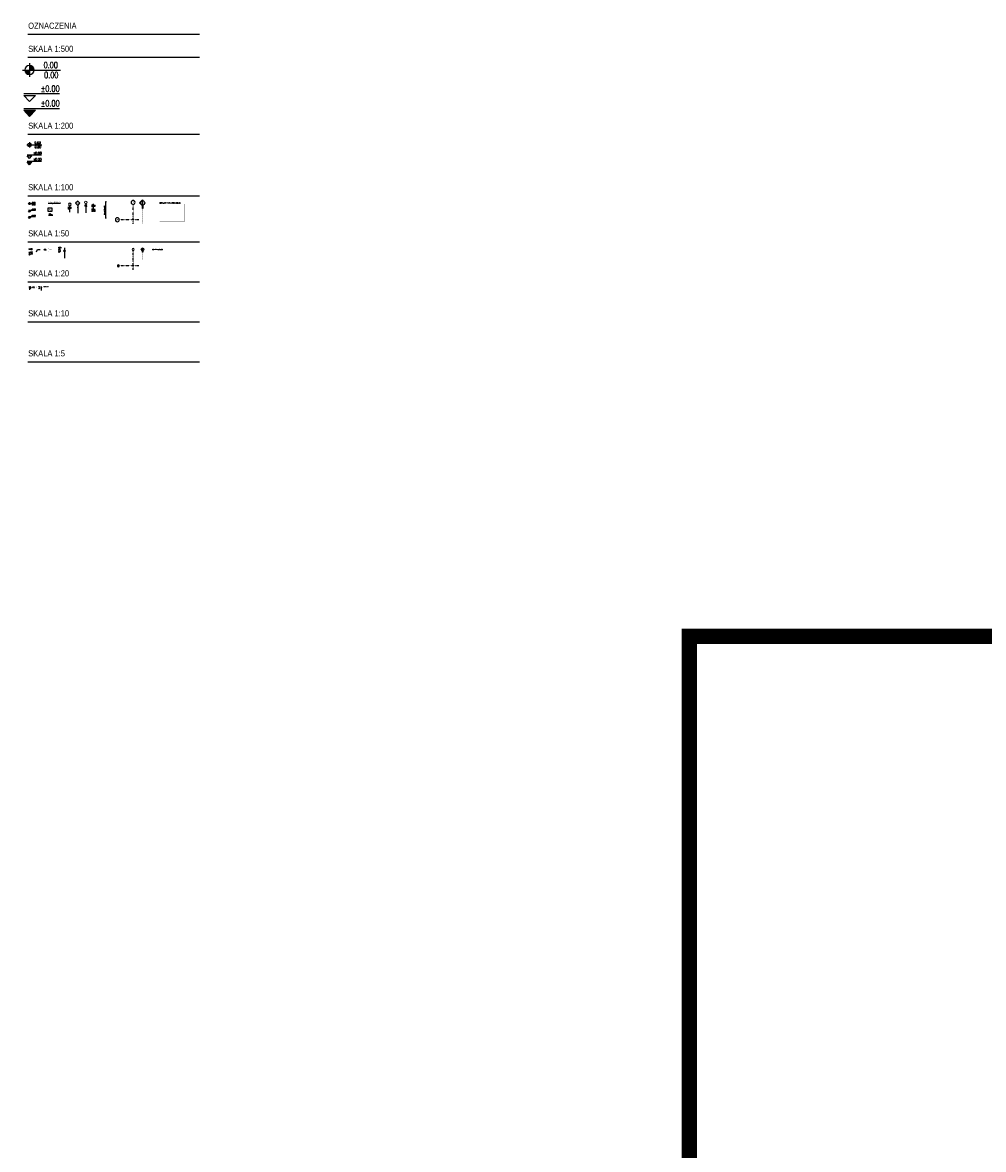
# Model space of a CAD drawing. Header units: inches. Extents: x 0 to 111471, y -105323 to 11070.
# Tile 78 of 256: x 14284 to 26783, y -3584 to 11070. Entities that reach past the tile are written whole.
import ezdxf
from ezdxf.enums import TextEntityAlignment as Align

# ---------------------------------------------------------------- set-up
doc = ezdxf.new("R2010")
doc.units = ezdxf.units.IN
doc.header["$MEASUREMENT"] = 0
doc.set_wipeout_variables(frame=1)
for name, pattern in [('DASHDOT', [1, 0.5, -0.25, 0, -0.25]), ('DOT', [0.25, 0, -0.25]), ('HIDDEN', [9.525, 6.35, -3.175])]:
    doc.linetypes.add(name, pattern=pattern)
doc.layers.add('0 - POMOCNICZE', color=6, linetype='Continuous', plot=False)
doc.layers.add('888 opisy kolorow', color=11, linetype='Continuous')
for name, color, linetype, lineweight in [('A - OPIS - opis stolarka do zestawień', 40, 'Continuous', 9), ('A - WNE - sufit - opis 2', 7, 'Continuous', 9), ('Wymiary', 85, 'Continuous', 18)]:
    doc.layers.add(name, color=color, linetype=linetype, lineweight=lineweight)
doc.styles.get("Standard").update_dxf_attribs({"font": 'arial.ttf'})
doc.styles.add('TS 100_ILIARD', font='trebuc.ttf', dxfattribs={"width": 0.8, "height": 16})
doc.styles.add('TS 100_ILIARD OSIE', font='trebuc.ttf', dxfattribs={"width": 0.8, "height": 23})
doc.styles.add('TS 100_opisy', font='romans.shx', dxfattribs={"width": 0.7, "height": 16})
doc.styles.add('TS 100_opisy bold', font='romand.shx', dxfattribs={"width": 0.7, "height": 16})
doc.styles.add('TS 10_STANDARD', font='arial.ttf', dxfattribs={"width": 0.8, "height": 1.6})
doc.styles.add('TS 200_opisy', font='romans.shx', dxfattribs={"width": 0.7, "height": 32})
doc.styles.add('TS 20_opisy', font='romans.shx', dxfattribs={"width": 0.7, "height": 3.2})
doc.styles.add('TS 20_STANDARD', font='arial.ttf', dxfattribs={"width": 0.8, "height": 3.2})
doc.styles.add('TS 20_wymiary', font='romans.shx', dxfattribs={"width": 0.7, "height": 3.2})
doc.styles.add('TS 500_opisy', font='romans.shx', dxfattribs={"width": 0.7, "height": 80})
doc.styles.add('TS 500_STANDARD', font='arial.ttf', dxfattribs={"width": 0.8, "height": 80})
doc.styles.add('TS 50_ILIARD', font='trebuc.ttf', dxfattribs={"width": 0.8, "height": 8})
doc.styles.add('TS 50_opisy', font='romans.shx', dxfattribs={"width": 0.7, "height": 8})
doc.styles.add('TS 50_STANDARD', font='arial.ttf', dxfattribs={"width": 0.8, "height": 8})
doc.styles.add('TS 50_wymiary', font='romans.shx', dxfattribs={"width": 0.7, "height": 8})
doc.styles.add('TS 5_STANDARD', font='arial.ttf', dxfattribs={"width": 0.8, "height": 0.8})
doc.dimstyles.new('Dim Style 20', dxfattribs={"dimtxt": 3.2, "dimasz": 2.4, "dimexe": 2.4, "dimexo": 0.4, "dimgap": 2, "dimtad": 1, "dimdec": 0, "dimzin": 9, "dimtxsty": 'TS 20_wymiary', "dimblk": 'ARCHTICK', "dimcen": 2.5, "dimdle": 2.4, "dimclrd": 256, "dimclrt": 3, "dimadec": 0, "dimazin": 2, "dimtfac": 1, "dimtdec": 0, "dimtix": 1, "dimtmove": 2, "dimatfit": 3, "dimfxl": 0, "dimlwd": -1, "dimarcsym": 0})
doc.dimstyles.new('Dim Style 50', dxfattribs={"dimtxt": 8, "dimasz": 6, "dimexe": 6, "dimexo": 1, "dimgap": 2, "dimtad": 1, "dimdec": 0, "dimzin": 9, "dimtxsty": 'TS 50_wymiary', "dimblk": 'ARCHTICK', "dimcen": 2.5, "dimdle": 6, "dimclrd": 256, "dimclrt": 3, "dimadec": 0, "dimazin": 2, "dimtfac": 1, "dimtdec": 0, "dimtix": 1, "dimtmove": 2, "dimatfit": 3, "dimfxl": 0, "dimlwd": -1, "dimarcsym": 0})

# ---------------------------------------------------------------- blocks, each defined once
blk = doc.blocks.new('*U11')
h = blk.add_hatch(color=256)
edge = h.paths.add_edge_path()
edge.add_ellipse((0, 0), major_axis=(0, 6), ratio=1, start_angle=269.9996, end_angle=359.9996)
edge.add_line((0, 6), (0, 0))
edge.add_line((0, 0), (6, 0))
edge = h.paths.add_edge_path()
edge.add_ellipse((0, 0), major_axis=(0, 6), ratio=1, start_angle=449.9996, end_angle=539.9996)
edge.add_line((0, -6), (0, 0))
edge.add_line((0, 0), (-6, 0))
for p, q in [((-9, 0), (40.4, 0)), ((0, 9), (0, -9))]:
    blk.add_line(p, q)
blk.add_ellipse((0, 0), major_axis=(0, 6), ratio=1, start_param=4.712383, end_param=10.995568)
at = {"style": 'TS 50_opisy', "width": 0.7}
for tag, p in [('PSW', (78.2, 2.9)), ('PSS', (75.2, -11))]:
    blk.add_attdef(tag, text='', height=8, dxfattribs=at).set_placement(p, align=Align.RIGHT)
blk = doc.blocks.new('*U13')
blk.add_line((39.1, 10), (-7.5, 10))
for points in [[(0, 0), (-7.5, 8), (-7.5, 8)], [(-7.5, 8), (7.5, 8), (7.5, 8)], [(0, 0), (7.5, 8), (7.5, 8)]]:
    blk.add_lwpolyline(points)
blk.add_attdef('PSW', text='', height=8).set_placement((39.1, 12.9), align=Align.RIGHT)
blk = doc.blocks.new('*U14')
at = {"linetype": 'Continuous'}
h = blk.add_hatch(color=256, dxfattribs=at)
h.dxf.hatch_style = 1
h.paths.add_polyline_path([(-7.5, 8), (0, 0), (7.5, 8)])
blk.add_line((39.1, 10), (-7.5, 10))
for points in [[(0, 0), (-7.5, 8), (-7.5, 8)], [(-7.5, 8), (7.5, 8), (7.5, 8)], [(0, 0), (7.5, 8), (7.5, 8)]]:
    blk.add_lwpolyline(points)
blk.add_attdef('PSS', text='', height=8).set_placement((39.1, 12.9), align=Align.RIGHT)
blk = doc.blocks.new('opis pomieszczeń 100')
blk.add_lwpolyline([(-28, 53), (19, 53), (19, 7), (-28, 7)], close=True)
at = {"style": 'TS 100_ILIARD', "width": 0.8}
blk.add_attdef('NR', (-16, 22), '', height=16, dxfattribs=at)
at = {"style": 'TS 100_opisy bold', "width": 0.7, "flags": 1}
for tag, p in [('WYKOŃCZENIE', (-22, -42)), ('POWIERZCHNIA', (-23, -61)), ('NAZWA', (-21, -22))]:
    blk.add_attdef(tag, p, '', height=16, dxfattribs=at)
blk = doc.blocks.new('spadek-01')
at = {"flags": 128}
blk.add_lwpolyline([(0, -276), (0, 0), (37, -97), (0, -97)], dxfattribs=at)
at = {"color": 0, "linetype": 'Continuous', "width": 0.8}
blk.add_attdef('procent spadku', text='', height=50, rotation=270, dxfattribs=at).set_placement((16, -132), align=Align.BOTTOM_LEFT)
blk = doc.blocks.new('*U17')
blk.add_line((36, 18.7), (36, 24.6))
at = {"ltscale": 10}
blk.add_circle((36, 25.8), 1.18, dxfattribs=at)
at = {"ltscale": 10, "style": 'TS 100_opisy', "width": 0.7}
for tag, p in [('SZEROKOŚĆ', (35.8, 19.5)), ('WYSOKOŚĆ', (37.2, 19.5)), ('EI', (37.2, 23.4))]:
    blk.add_attdef(tag, p, '', height=0.5, rotation=90, dxfattribs=at)
blk.add_attdef('NR', (35.4, 25.4), '', height=0.5, dxfattribs=at)
at = {"ltscale": 10, "style": 'TS 100_opisy', "width": 0.7, "flags": 1}
for tag, p in [('WYM_MURU', (34.7, 17.6)), ('RODZAJ', (34.7, 16.5)), ('KONDYGNACJA', (34.7, 15.3)), ('SZTUK', (34.7, 14.2)), ('UWAGI', (34.7, 12.9))]:
    blk.add_attdef(tag, p, '', height=0.5, dxfattribs=at)
blk = doc.blocks.new('OPIS OKIEN')
at = {"color": 7}
blk.add_line((0, 87), (0, 0), dxfattribs=at)
at = {"layer": 'A - OPIS - opis stolarka do zestawień'}
blk.add_circle((0, 98), 11.5, dxfattribs=at)
at = {"style": 'TS 50_opisy', "width": 0.7}
for p in [(-11, 57), (3, 57)]:
    blk.add_attdef('X', text='', height=8, rotation=90, dxfattribs=at).set_placement(p, align=Align.TOP_CENTER)
at = {"ltscale": 10, "style": 'TS 50_opisy', "width": 0.7}
blk.add_attdef('EI', (-3, 26), '', height=8, rotation=90, dxfattribs=at)
at = {"style": 'TS 50_opisy', "width": 0.7}
for tag, p in [('PN', (0, -10)), ('PP', (0, -20))]:
    blk.add_attdef(tag, text='', height=8, dxfattribs=at).set_placement(p, align=Align.MIDDLE_CENTER)
at = {"layer": 'A - OPIS - opis stolarka do zestawień', "lineweight": -2, "style": 'TS 50_opisy', "width": 0.7}
blk.add_attdef('TYP', text='', height=8, dxfattribs=at).set_placement((0, 97), align=Align.MIDDLE_CENTER)
blk = doc.blocks.new('*U20')
blk.add_lwpolyline([(0, 0), (159, 0)])
at = {"insert": (42, -6), "char_height": 16, "width": 27.58, "attachment_point": 1, "style": 'TS 100_ILIARD'}
blk.add_mtext('m{\\fISOCPEUR|b0|i0|c238|p34;²}', dxfattribs=at)
at = {"style": 'TS 100_ILIARD', "width": 0.8}
for tag, p in [('NR', (7, 4)), ('NAZWA', (78, 4)), ('POW', (0, -22))]:
    blk.add_attdef(tag, p, '', height=16, dxfattribs=at)
blk = doc.blocks.new('oznaczenie otworów')
blk.add_line((8009, 3219), (7908, 3219))
for tag, p in [('SZER', (7965, 3225)), ('NR', (8036, 3225)), ('WYS', (7967, 3201)), ('EI', (8038, 3201))]:
    blk.add_attdef(tag, text='', height=13, rotation=180).set_placement(p, align=Align.CENTER)
blk = doc.blocks.new('*U51')
for p, q in [((-19.7, -22.5), (0, -2.7)), ((0, -42.2), (-19.7, -22.5)), ((0, -2.7), (19.7, -22.5)), ((19.7, -22.5), (0, -42.2)), ((0, -42.2), (0, -106.7))]:
    blk.add_line(p, q)
at = {"layer": '0 - POMOCNICZE'}
blk.add_point((0, -58.8), dxfattribs=at)
at = {"style": 'TS 50_opisy', "width": 0.85}
blk.add_attdef('SYM', text='', height=8, dxfattribs=at).set_placement((16.5, -26.6), align=Align.CENTER)
blk = doc.blocks.new('opis 2')
blk.add_wipeout([(-8, 4), (-3, 10), (16, 10), (21, 4), (16, -1), (-3, -1)]).dxf.layer = 'A - WNE - sufit - opis 2'
blk.add_wipeout([(16, 10), (-3, 10), (-8, 4), (-3, -1), (16, -1), (21, 4)]).dxf.layer = 'A - WNE - sufit - opis 2'
at = {"layer": 'A - WNE - sufit - opis 2'}
blk.add_lwpolyline([(-3, 10), (-8, 4), (-3, -1), (16, -1), (21, 4), (16, 10)], close=True, dxfattribs=at)
at = {"layer": 'A - WNE - sufit - opis 2', "style": 'TS 50_opisy', "width": 0.7}
blk.add_attdef('AAA', text='', height=8, dxfattribs=at).set_placement((7, 0), align=Align.CENTER)
blk = doc.blocks.new('OPIS WYSOKOŚCI')
blk.add_lwpolyline([(8, -10), (0, 0), (-8, -10), (8, -10)], close=True)
blk.add_lwpolyline([(-8, -10), (8, -10)])
at = {"style": 'TS 50_opisy', "width": 0.85}
blk.add_attdef('WYSOKOŚĆ', (-8, -21), '', height=8, dxfattribs=at)
blk = doc.blocks.new('WYPOSAŻENIE')
blk.add_lwpolyline([(19, 0), (-6, 0, -0.414214), (-7, 1), (-7, 13, -0.414214), (-6, 14), (19, 14, -0.414214), (20, 13), (20, 1, -0.414214)], format="xyb", close=True)
at = {"style": 'TS 50_opisy', "width": 0.85}
blk.add_attdef('WYPOSAŻENIE', (-8, 3), '', height=8, dxfattribs=at)
blk = doc.blocks.new('oznaczenie przekroju')
blk.add_hatch(color=256).paths.add_polyline_path([(0, 2), (83, 2), (83, -2), (0, -2)])
h = blk.add_hatch(color=256)
h.paths.add_polyline_path([(97, 35), (133, 71), (168, 35, 0.414214)])
h.paths.add_polyline_path([(97, 35, 0.198912), (83, 0), (62, 0)])
h.paths.add_polyline_path([(204, 0), (183, 0, 0.198912), (168, 35)])
for p, q in [((83, 2), (0, 2)), ((62, 0), (133, 71)), ((95, 0), (170, 0)), ((204, 0), (133, 71)), ((204, 0), (183, 0)), ((83, -2), (0, -2))]:
    blk.add_line(p, q)
blk.add_lwpolyline([(0, 2), (83, 2), (83, -2), (0, -2)], close=True)
blk.add_circle((133, 0), 50)
at = {"oblique": 5, "width": 0.85}
for p in [(134, 8), (134, -28)]:
    blk.add_attdef('NR', text='', height=15, dxfattribs=at).set_placement(p, align=Align.CENTER)
blk = doc.blocks.new('oznaczenie osi')
at = {"linetype": 'ByBlock'}
blk.add_circle((0, 0), 17, dxfattribs=at)
at = {"oblique": 5, "width": 0.85}
blk.add_attdef('NR', text='', height=15, dxfattribs=at).set_placement((0, -7), align=Align.CENTER)
blk = doc.blocks.new('*U62')
h = blk.add_hatch(color=256)
h.dxf.hatch_style = 1
h.paths.add_polyline_path([(-203, -6), (-214, 0), (-203, 6), (-203, -6)])
at = {"ltscale": 10}
h = blk.add_hatch(color=256, dxfattribs=at)
h.dxf.hatch_style = 1
edge = h.paths.add_edge_path()
edge.add_arc((0, 0), 2.5, 0, 360)
blk.add_line((-2, 0), (-203, 0))
blk.add_lwpolyline([(-203, -6), (-214, 0), (-203, 6), (-203, -6)], close=True)
blk.add_circle((0, 0), 2.5)
at = {"ltscale": 10, "style": 'TS 50_opisy', "width": 0.7}
blk.add_attdef('OPIS_BIEGU', (-40, 2), '', height=8, dxfattribs=at)
blk = doc.blocks.new('OZNACZENIA PRZEKROJU WNĘTRZA')
for points, const_width in [([(1, 0), (1, 12)], 3), ([(30, 0), (0, 0), (0, 0)], 0.5)]:
    blk.add_lwpolyline(points, dxfattribs=dict(const_width=const_width))
at = {"style": 'TS 50_STANDARD', "width": 0.8}
blk.add_attdef('OPIS_PRZ', text='', height=8, dxfattribs=at).set_placement((-3, 2), align=Align.RIGHT)
blk = doc.blocks.new('OZNACZENIE PRZEKROJU WNĘTRZA 20')
for points, const_width in [([(1, 0), (1, 5)], 1.2), ([(12, 0), (0, 0), (0, 0)], 0.2)]:
    blk.add_lwpolyline(points, dxfattribs=dict(const_width=const_width))
at = {"style": 'TS 20_STANDARD', "width": 0.8}
blk.add_attdef('OPIS_PRZ_20', text='', height=4, dxfattribs=at).set_placement((-1, 1), align=Align.RIGHT)
blk = doc.blocks.new('_ArchTick')
at = {"layer": 'Wymiary', "color": 0, "const_width": 0.15}
blk.add_lwpolyline([(-0.5, -0.5), (0.5, 0.5)], dxfattribs=at)
blk = doc.blocks.new('OZNACZENIE 20')
blk.add_wipeout([(0, 0), (2, 2), (10, 2), (12, 0), (10, -2), (2, -2)]).dxf.layer = 'A - WNE - sufit - opis 2'
blk.add_wipeout([(10, 2), (2, 2), (0, 0), (2, -2), (10, -2), (12, 0)]).dxf.layer = 'A - WNE - sufit - opis 2'
at = {"layer": 'A - WNE - sufit - opis 2'}
blk.add_lwpolyline([(2, 2), (0, 0), (2, -2), (10, -2), (12, 0), (10, 2)], close=True, dxfattribs=at)
at = {"style": 'TS 20_opisy', "width": 0.7}
blk.add_attdef('AAA', (3, -1), '', height=3.2, dxfattribs=at)
blk = doc.blocks.new('OPIS PRZEKROJU 10')
for points, const_width in [([(0, 0), (0, 2)], 0.6), ([(6, 0), (0, 0), (0, 0)], 0.1)]:
    blk.add_lwpolyline(points, dxfattribs=dict(const_width=const_width))
at = {"style": 'TS 10_STANDARD', "width": 0.8}
blk.add_attdef('OPIS_PRZ_10', text='', height=1.6, dxfattribs=at).set_placement((-1, 0), align=Align.RIGHT)
blk = doc.blocks.new('OPIS PRZEKROJU 5')
for points, const_width in [([(0, 0), (0, 1)], 0.3), ([(3, 0), (0, 0), (0, 0)], 0.05)]:
    blk.add_lwpolyline(points, dxfattribs=dict(const_width=const_width))
at = {"style": 'TS 5_STANDARD', "width": 0.8}
blk.add_attdef('OPIS_PRZ_5', text='', height=0.8, dxfattribs=at).set_placement((0, 0), align=Align.RIGHT)

msp = doc.modelspace()

# ---------------------------------------------------------------- linework, layer by layer
at = {"linetype": 'DASHDOT', "ltscale": 2}
for p, q in [((15722.247, 8453.891), (15722.247, 8705.742)), ((15794.743, 8505.677), (15542.892, 8505.677)), ((15722.247, 7853.891), (15722.247, 8105.742)), ((15794.743, 7905.677), (15542.892, 7905.677))]:
    msp.add_line(p, q, dxfattribs=at)
for p, q in [((14829.107, 8142.512), (14829.107, 8005.639)), ((14527.578, 7638.735), (14527.578, 7583.986))]:
    msp.add_line(p, q)
for points in [[(14352.727, 10918.679), (16586.605, 10918.679)], [(14352.727, 10618.679), (16586.605, 10618.679)], [(14352.727, 9618.679), (16586.605, 9618.679)], [(14352.727, 8818.679), (16586.605, 8818.679)], [(14352.727, 8218.679), (16586.605, 8218.679)], [(14816.416, 8101.394), (14816.416, 8101.394), (14826.416, 8091.394), (14826.416, 8111.394), (14816.416, 8101.394)], [(14842.177, 8101.394), (14842.177, 8101.394), (14832.177, 8091.394), (14832.177, 8111.394), (14842.177, 8101.394)], [(14352.727, 7698.679), (16586.605, 7698.679)], [(14522.501, 7622.288), (14522.501, 7622.288), (14526.501, 7618.288), (14526.501, 7626.288), (14522.501, 7622.288)], [(14532.806, 7622.288), (14532.806, 7622.288), (14528.806, 7618.288), (14528.806, 7626.288), (14532.806, 7622.288)], [(14352.727, 7178.679), (16586.605, 7178.679)], [(14352.727, 6658.679), (16586.605, 6658.679)]]:
    msp.add_lwpolyline(points)
at = {"linetype": 'DOT', "ltscale": 20}
for points in [[(15846.489, 8650.143), (15846.489, 8453.891)], [(15846.489, 8083.988), (15846.489, 7985.862)]]:
    msp.add_lwpolyline(points, dxfattribs=at)
at = {"linetype": 'HIDDEN', "ltscale": 5, "const_width": 2}
msp.add_lwpolyline([(16067.041, 8710.552), (16387.279, 8710.552), (16387.279, 8479.198), (16067.041, 8479.198)], close=True, dxfattribs=at)
for points in [[(14819.244, 8101.394), (14824.416, 8096.222), (14824.416, 8106.565)], [(14839.349, 8101.394), (14834.177, 8096.222), (14834.177, 8106.565)], [(14523.632, 7622.288), (14525.701, 7620.219), (14525.701, 7624.356)], [(14531.674, 7622.288), (14529.606, 7620.219), (14529.606, 7624.356)]]:
    msp.add_lwpolyline(points, close=True)
at = {"linetype": 'HIDDEN', "ltscale": 2.5, "const_width": 1}
msp.add_lwpolyline([(15971.425, 8110.552), (16131.545, 8110.552), (16131.545, 7994.875), (15971.425, 7994.875)], close=True, dxfattribs=at)
at = {"linetype": 'HIDDEN', "const_width": 0.4}
msp.add_lwpolyline([(14562.55, 7631.541), (14626.598, 7631.541), (14626.598, 7585.27), (14562.55, 7585.27)], close=True, dxfattribs=at)
at = {"layer": '888 opisy kolorow', "color": 3, "ltscale": 0.01, "const_width": 200}
msp.add_lwpolyline([(22958.606, 3088.355), (58056.78, 3088.355), (58056.78, -22446.754), (22958.606, -22446.754)], close=True, dxfattribs=at)

# ---------------------------------------------------------------- block references
ref = msp.add_blockref('*U11', (14374.02, 10452.82), dxfattribs=dict(xscale=10, yscale=10, zscale=10))
ref.add_attrib('PSS', '0.00', dxfattribs={"height": 80, "style": 'TS 500_opisy', "width": 0.7}).set_placement((14750.947, 10323.085), align=Align.BOTTOM_RIGHT)
ref.add_attrib('PSW', '0.00', dxfattribs={"height": 80, "style": 'TS 500_opisy', "width": 0.7}).set_placement((14743.708, 10452.82), align=Align.BOTTOM_RIGHT)
ref = msp.add_blockref('*U13', (14375.584, 10041.605), dxfattribs=dict(xscale=10, yscale=10, zscale=10))
ref.add_attrib('PSW', '%%p0.00', dxfattribs={"height": 80, "style": 'TS 500_opisy', "width": 0.7}).set_placement((14766.899, 10146.061), align=Align.BOTTOM_RIGHT)
ref = msp.add_blockref('*U14', (14375.584, 9849.141), dxfattribs=dict(xscale=10, yscale=10, zscale=10))
ref.add_attrib('PSS', '%%p0.00', dxfattribs={"height": 80, "style": 'TS 500_opisy', "width": 0.7}).set_placement((14766.899, 9956.002), align=Align.BOTTOM_RIGHT)
ref = msp.add_blockref('*U11', (14374.02, 9479.285), dxfattribs=dict(xscale=4, yscale=4, zscale=4))
ref.add_attrib('PSS', '0.00', dxfattribs={"height": 32, "style": 'TS 200_opisy', "width": 0.7}).set_placement((14524.791, 9427.391), align=Align.BOTTOM_RIGHT)
ref.add_attrib('PSW', '0.00', dxfattribs={"height": 32, "style": 'TS 200_opisy', "width": 0.7}).set_placement((14521.895, 9479.285), align=Align.BOTTOM_RIGHT)
ref = msp.add_blockref('*U13', (14375.584, 9303.926), dxfattribs=dict(xscale=4, yscale=4, zscale=4))
ref.add_attrib('PSW', '%%p0.00', dxfattribs={"height": 32, "style": 'TS 200_opisy', "width": 0.7}).set_placement((14532.11, 9345.708), align=Align.BOTTOM_RIGHT)
ref = msp.add_blockref('*U14', (14375.584, 9221.664), dxfattribs=dict(xscale=4, yscale=4, zscale=4))
ref.add_attrib('PSS', '%%p0.00', dxfattribs={"height": 32, "style": 'TS 200_opisy', "width": 0.7}).set_placement((14532.11, 9264.409), align=Align.BOTTOM_RIGHT)
ref = msp.add_blockref('*U11', (14374.02, 8715.449), dxfattribs=dict(xscale=2, yscale=2, zscale=2))
ref.add_attrib('PSS', '0.00', dxfattribs={"height": 16, "style": 'TS 100_opisy', "width": 0.7}).set_placement((14449.405, 8689.502), align=Align.BOTTOM_RIGHT)
ref.add_attrib('PSW', '0.00', dxfattribs={"height": 16, "style": 'TS 100_opisy', "width": 0.7}).set_placement((14447.958, 8715.449), align=Align.BOTTOM_RIGHT)
ref = msp.add_blockref('*U13', (14375.584, 8605.831), dxfattribs=dict(xscale=2, yscale=2, zscale=2))
ref.add_attrib('PSW', '%%p0.00', dxfattribs={"height": 16, "style": 'TS 100_opisy', "width": 0.7}).set_placement((14453.847, 8626.722), align=Align.BOTTOM_RIGHT)
for name, p, values in [('opis pomieszczeń 100', (14644.855, 8606.462), {'NR': '02'}), ('opis 2', (14571.009, 8112.405), {'AAA': 'SU.1'}), ('OZNACZENIE PRZEKROJU WNĘTRZA 20', (14465.218, 7631.686), {'OPIS_PRZ_20': 'A'}), ('OPIS PRZEKROJU 10', (14465.512, 7136.548), {'OPIS_PRZ_10': 'A'}), ('OPIS PRZEKROJU 5', (14465.512, 6616.548), {'OPIS_PRZ_5': 'A'})]:
    msp.add_blockref(name, p).add_auto_attribs(values)
at = {"ltscale": 10}
ref = msp.add_blockref('*U20', (14617.311, 8721.882), dxfattribs=at)
ref.add_attrib('NR', '0.06', (14617.98, 8725.436), dxfattribs={"height": 16, "style": 'TS 100_ILIARD', "width": 0.8})
ref.add_attrib('NAZWA', 'TOALETA', (14689.099, 8725.436), dxfattribs={"height": 16, "style": 'TS 100_ILIARD', "width": 0.8})
ref.add_attrib('POW', '#', (14618.858, 8699.828), dxfattribs={"height": 16, "style": 'TS 100_ILIARD', "width": 0.8})
ref = msp.add_blockref('*U17', (15403.184, 8343.863), dxfattribs=dict(at, xscale=-14, yscale=14, zscale=14))
ref.add_attrib('SZEROKOŚĆ', '90', dxfattribs={"ltscale": 10, "height": 16, "rotation": 270, "style": 'TS 100_opisy', "width": 0.7}).set_placement((14896.37, 8671.776), align=Align.BOTTOM_LEFT)
ref.add_attrib('WYSOKOŚĆ', '205', dxfattribs={"ltscale": 10, "height": 16, "rotation": 270, "style": 'TS 100_opisy', "width": 0.7}).set_placement((14874, 8676.77), align=Align.BOTTOM_LEFT)
ref.add_attrib('NR', 'D05', dxfattribs={"ltscale": 10, "height": 16, "rotation": 180, "style": 'TS 100_ILIARD', "width": 0.8}).set_placement((14912.955, 8718.766), align=Align.BOTTOM_LEFT)
ref = msp.add_blockref('*U51', (15001.23, 8752.867), dxfattribs=dict(xscale=-1.5, yscale=1.5, zscale=1.5, rotation=359.9999999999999))
ref.add_attrib('SYM', 'SZ1', dxfattribs={"height": 16, "style": 'TS 100_ILIARD', "width": 0.8}).set_placement((15001.224, 8707.592), align=Align.BOTTOM_CENTER)
at = {"ltscale": 10, "extrusion": (0, 0, -1)}
ref = msp.add_blockref('OPIS OKIEN', (-15107.594, 8593.59), dxfattribs=dict(at, xscale=1.4, yscale=1.4, zscale=-1.4))
ref.add_attrib('TYP', 'O1', dxfattribs={"layer": 'A - OPIS - opis stolarka do zestawień', "linetype": 'Continuous', "lineweight": -2, "height": 16, "rotation": 270, "style": 'TS 100_ILIARD', "width": 0.8}).set_placement((15095.366, 8729.754), align=Align.BOTTOM_CENTER)
ref.add_attrib('X', ' 140', dxfattribs={"height": 11.2, "rotation": 270, "style": 'TS 50_opisy', "width": 0.7}).set_placement((15120.086, 8692.642), align=Align.TOP_CENTER)
ref.add_attrib('X', '155', dxfattribs={"height": 11.2, "rotation": 270, "style": 'TS 50_opisy', "width": 0.7}).set_placement((15103.628, 8692.365), align=Align.TOP_CENTER)
ref = msp.add_blockref('oznaczenie otworów', (11988.287, 16621.193), dxfattribs=dict(rotation=270))
ref.add_attrib('EI', 'EI30', dxfattribs={"height": 16, "rotation": 90, "style": 'TS 100_opisy', "width": 0.7}).set_placement((15207.446, 8631.67), align=Align.BOTTOM_CENTER)
ref.add_attrib('WYS', '200', dxfattribs={"height": 16, "rotation": 90, "style": 'TS 100_opisy', "width": 0.7}).set_placement((15207.446, 8686.345), align=Align.BOTTOM_CENTER)
ref.add_attrib('SZER', '90', dxfattribs={"height": 16, "rotation": 90, "style": 'TS 100_opisy', "width": 0.7}).set_placement((15234.532, 8686.345), align=Align.BOTTOM_CENTER)
ref.add_attrib('NR', 'D01', dxfattribs={"height": 16, "rotation": 90, "style": 'TS 100_opisy', "width": 0.7}).set_placement((15233.518, 8630.186), align=Align.BOTTOM_CENTER)
ref = msp.add_blockref('*U62', (15367.372, 8527.334), dxfattribs=dict(xscale=-1, rotation=89.99999999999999))
ref.add_attrib('OPIS_BIEGU', '24x16,74x27', dxfattribs={"ltscale": 10, "height": 16, "rotation": 90, "style": 'TS 100_opisy', "width": 0.7}).set_placement((15365.942, 8569.665), align=Align.BOTTOM_LEFT)
at = {"linetype": 'ByBlock'}
ref = msp.add_blockref('oznaczenie osi', (15722.247, 8731.242), dxfattribs=dict(at, xscale=-1.5, yscale=1.5, zscale=1.5, rotation=89.99999999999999))
ref.add_attrib('NR', '1', dxfattribs={"height": 23, "style": 'TS 100_ILIARD OSIE', "width": 0.8}).set_placement((15721.65, 8714.706), align=Align.BOTTOM_CENTER)
at = {"linetype": 'Continuous', "ltscale": 2}
ref = msp.add_blockref('oznaczenie przekroju', (15846.489, 8650.143), dxfattribs=dict(at, xscale=0.5599999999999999, yscale=0.5599999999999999, zscale=0.5599999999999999, rotation=90))
ref.add_attrib('NR', 'B-B', dxfattribs={"height": 16, "rotation": 90, "style": 'TS 100_ILIARD', "width": 0.8}).set_placement((15848.011, 8724.831), align=Align.BOTTOM_CENTER)
ref.add_attrib('NR', 'P2', dxfattribs={"height": 16, "rotation": 90, "style": 'TS 100_ILIARD', "width": 0.8}).set_placement((15871.511, 8725.204), align=Align.BOTTOM_CENTER)
ref = msp.add_blockref('*U14', (14375.584, 8523.568), dxfattribs=dict(xscale=2, yscale=2, zscale=2))
ref.add_attrib('PSS', '%%p0.00', dxfattribs={"height": 16, "style": 'TS 100_opisy', "width": 0.7}).set_placement((14453.847, 8544.941), align=Align.BOTTOM_RIGHT)
ref = msp.add_blockref('spadek-01', (14677.056, 8566.761), dxfattribs=dict(xscale=-0.1999999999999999, yscale=0.1999999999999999, zscale=0.1999999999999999, rotation=269.9997208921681))
ref.add_attrib('procent spadku', '1%', dxfattribs={"color": 0, "linetype": 'Continuous', "height": 16, "style": 'TS 100_opisy', "width": 0.7}).set_placement((14625.106, 8566.197), align=Align.BOTTOM_LEFT)
at = {"linetype": 'ByBlock'}
ref = msp.add_blockref('oznaczenie osi', (15517.392, 8505.677), dxfattribs=dict(at, xscale=-1.5, yscale=1.5, zscale=1.5, rotation=180))
ref.add_attrib('NR', 'A', dxfattribs={"height": 23, "style": 'TS 100_ILIARD OSIE', "width": 0.8}).set_placement((15517.441, 8488.641), align=Align.BOTTOM_CENTER)
ref = msp.add_blockref('*U11', (14374.02, 8122.967))
ref.add_attrib('PSS', '0.00', dxfattribs={"height": 8, "style": 'TS 50_opisy', "width": 0.7}).set_placement((14411.713, 8109.994), align=Align.BOTTOM_RIGHT)
ref.add_attrib('PSW', '0.00', dxfattribs={"height": 8, "style": 'TS 50_opisy', "width": 0.7}).set_placement((14410.989, 8122.967), align=Align.BOTTOM_RIGHT)
ref = msp.add_blockref('*U13', (14375.584, 8069.609))
ref.add_attrib('PSW', '%%p0.00', dxfattribs={"height": 8, "style": 'TS 50_opisy', "width": 0.7}).set_placement((14414.715, 8080.054), align=Align.BOTTOM_RIGHT)
ref = msp.add_blockref('*U14', (14375.584, 8046.052))
ref.add_attrib('PSS', '%%p0.00', dxfattribs={"height": 8, "style": 'TS 50_opisy', "width": 0.7}).set_placement((14414.715, 8056.738), align=Align.BOTTOM_RIGHT)
ref = msp.add_blockref('OPIS WYSOKOŚCI', (14759.648, 8127.018), dxfattribs=dict(xscale=-1))
ref.add_attrib('WYSOKOŚĆ', '+2.10', dxfattribs={"height": 8, "style": 'TS 50_opisy', "width": 0.8}).set_placement((14748.798, 8104.907), align=Align.BOTTOM_LEFT)
ref = msp.add_blockref('OPIS WYSOKOŚCI', (14759.648, 8079.51), dxfattribs=dict(rotation=180))
ref.add_attrib('WYSOKOŚĆ', '+2.10', dxfattribs={"height": 8, "style": 'TS 50_opisy', "width": 0.8}).set_placement((14748.798, 8088.288), align=Align.BOTTOM_LEFT)
ref = msp.add_blockref('WYPOSAŻENIE', (14774.349, 8149.358), dxfattribs=dict(rotation=180))
ref.add_attrib('WYPOSAŻENIE', 'S1', dxfattribs={"height": 8, "style": 'TS 50_opisy'}).set_placement((14767.384, 8135.416), align=Align.BOTTOM_CENTER)
ref = msp.add_blockref('oznaczenie osi', (15722.247, 8118.492), dxfattribs=dict(at, xscale=-0.7500000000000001, yscale=0.7500000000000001, zscale=0.7500000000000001, rotation=89.99999999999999))
ref.add_attrib('NR', '1', dxfattribs={"height": 11.5, "style": 'TS 100_ILIARD OSIE', "width": 0.8}).set_placement((15721.949, 8110.224), align=Align.BOTTOM_CENTER)
at = {"linetype": 'Continuous', "ltscale": 2}
ref = msp.add_blockref('oznaczenie przekroju', (15846.489, 8083.988), dxfattribs=dict(at, xscale=0.28, yscale=0.28, zscale=0.28, rotation=90))
ref.add_attrib('NR', 'B-B', dxfattribs={"height": 8, "rotation": 90, "style": 'TS 50_ILIARD', "width": 0.8}).set_placement((15847.25, 8121.332), align=Align.BOTTOM_CENTER)
ref.add_attrib('NR', 'P2', dxfattribs={"height": 8, "rotation": 90, "style": 'TS 100_ILIARD', "width": 0.8}).set_placement((15859, 8121.519), align=Align.BOTTOM_CENTER)
at = {"linetype": 'ByBlock'}
ref = msp.add_blockref('oznaczenie osi', (15530.142, 7905.677), dxfattribs=dict(at, xscale=-0.7500000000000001, yscale=0.7500000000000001, zscale=0.7500000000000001, rotation=180))
ref.add_attrib('NR', 'A', dxfattribs={"height": 11.5, "style": 'TS 100_ILIARD OSIE', "width": 0.8}).set_placement((15530.167, 7897.159), align=Align.BOTTOM_CENTER)
ref = msp.add_blockref('*U11', (14374.02, 7631.949), dxfattribs=dict(xscale=0.4, yscale=0.4, zscale=0.4))
ref.add_attrib('PSS', '0.00', dxfattribs={"height": 3.2, "style": 'TS 20_opisy', "width": 0.7}).set_placement((14389.097, 7626.76), align=Align.BOTTOM_RIGHT)
ref.add_attrib('PSW', '0.00', dxfattribs={"height": 3.2, "style": 'TS 20_opisy', "width": 0.7}).set_placement((14388.808, 7631.949), align=Align.BOTTOM_RIGHT)
ref = msp.add_blockref('OZNACZENIE PRZEKROJU WNĘTRZA 20', (14465.218, 7623.365), dxfattribs=dict(xscale=-1, rotation=180))
ref.add_attrib('OPIS_PRZ_20', 'A', dxfattribs={"height": 4, "style": 'TS 20_STANDARD', "width": 0.8}).set_placement((14463.932, 7618.734), align=Align.RIGHT)
ref = msp.add_blockref('WYPOSAŻENIE', (14502.565, 7636.751), dxfattribs=dict(xscale=0.4, yscale=0.4, zscale=0.4, rotation=180))
ref.add_attrib('WYPOSAŻENIE', 'S1', dxfattribs={"height": 3.2, "style": 'TS 20_opisy'}).set_placement((14499.779, 7631.175), align=Align.BOTTOM_CENTER)
ref = msp.add_blockref('OPIS WYSOKOŚCI', (14499.921, 7626.558), dxfattribs=dict(xscale=-0.4, yscale=0.4, zscale=0.4))
ref.add_attrib('WYSOKOŚĆ', '+2.10', dxfattribs={"height": 3.2, "style": 'TS 20_opisy', "width": 0.8}).set_placement((14495.581, 7617.713), align=Align.BOTTOM_LEFT)
ref = msp.add_blockref('*U13', (14374.646, 7610.606), dxfattribs=dict(xscale=0.4, yscale=0.4, zscale=0.4))
ref.add_attrib('PSW', '%%p0.00', dxfattribs={"height": 3.2, "style": 'TS 20_opisy', "width": 0.7}).set_placement((14390.298, 7614.784), align=Align.BOTTOM_RIGHT)
ref = msp.add_blockref('*U14', (14374.646, 7601.183), dxfattribs=dict(xscale=0.4, yscale=0.4, zscale=0.4))
ref.add_attrib('PSS', '%%p0.00', dxfattribs={"height": 3.2, "style": 'TS 20_opisy', "width": 0.7}).set_placement((14390.298, 7605.458), align=Align.BOTTOM_RIGHT)
ref = msp.add_blockref('OPIS WYSOKOŚCI', (14499.921, 7607.554), dxfattribs=dict(xscale=0.4, yscale=0.4, zscale=0.4, rotation=180))
ref.add_attrib('WYSOKOŚĆ', '+2.10', dxfattribs={"height": 3.2, "style": 'TS 20_opisy', "width": 0.8}).set_placement((14495.581, 7611.065), align=Align.BOTTOM_LEFT)
ref = msp.add_blockref('OPIS PRZEKROJU 10', (14465.512, 7133.166), dxfattribs=dict(xscale=-1, rotation=180))
ref.add_attrib('OPIS_PRZ_10', 'A', dxfattribs={"height": 1.6, "style": 'TS 10_STANDARD', "width": 0.8}).set_placement((14464.963, 7131.143), align=Align.RIGHT)
ref = msp.add_blockref('OPIS PRZEKROJU 5', (14465.512, 6613.65), dxfattribs=dict(xscale=-1, rotation=180))
ref.add_attrib('OPIS_PRZ_5', 'A', dxfattribs={"height": 0.8, "style": 'TS 5_STANDARD', "width": 0.8}).set_placement((14465.177, 6612.654), align=Align.RIGHT)

# ---------------------------------------------------------------- texts
at = {"attachment_point": 1}
for s, insert, char_height, width, style in [('OZNACZENIA', (14357.631, 11068.597), 80, 1375.62964, 'TS 500_STANDARD'), ('SKALA 1:500', (14357.631, 10768.597), 80, 1375.62964, 'TS 500_STANDARD'), ('SKALA 1:200', (14357.631, 9768.597), 80, 1375.62964, 'TS 500_STANDARD'), ('SKALA 1:100', (14357.631, 8968.597), 80, 1375.62964, 'TS 500_STANDARD'), ('DETAL NR. WYK-ARCH-05-6', (16067.041, 8731.426), 16, 300.0351, 'TS 100_opisy bold'), ('SKALA 1:50', (14357.631, 8368.597), 80, 1375.62964, 'TS 500_STANDARD'), ('DETAL NR. WYK-ARCH-05-6', (15971.425, 8120.989), 8, 300.0351, 'TS 50_opisy'), ('SKALA 1:20', (14357.631, 7848.597), 80, 1375.62964, 'TS 500_STANDARD'), ('DETAL NR. WYK-ARCH-05-6', (14562.55, 7635.715), 3.2, 300.0351, 'TS 20_opisy'), ('SKALA 1:10', (14357.631, 7328.597), 80, 1375.62964, 'TS 500_STANDARD'), ('SKALA 1:5', (14357.631, 6808.597), 80, 1375.62964, 'TS 500_STANDARD')]:
    msp.add_mtext(s, dxfattribs=dict(at, insert=insert, char_height=char_height, width=width, style=style))

# ---------------------------------------------------------------- next in the draw order: block references
msp.add_blockref('OZNACZENIA PRZEKROJU WNĘTRZA', (14631.863, 8122.776)).add_auto_attribs({'OPIS_PRZ': 'A'})
ref = msp.add_blockref('OZNACZENIA PRZEKROJU WNĘTRZA', (14631.863, 8101.051), dxfattribs=dict(xscale=-1, rotation=180))
ref.add_attrib('OPIS_PRZ', 'A', dxfattribs={"height": 8, "style": 'TS 50_STANDARD', "width": 0.8}).set_placement((14629.05, 8091.046), align=Align.RIGHT)
ref = msp.add_blockref('OZNACZENIE 20', (14425.899, 7620.092))
ref.add_attrib('AAA', 'SU.1', (14428.361, 7618.651), dxfattribs={"height": 3.2, "style": 'TS 20_opisy', "width": 0.7})

# ---------------------------------------------------------------- next in the draw order: leaders
msp.add_leader([(14466.234, 8089.151), (14480.478, 8117.662), (14514.959, 8117.662)], dimstyle='Dim Style 50', override={"dimgap": 1.5, "dimtad": 0})

# ---------------------------------------------------------------- next in the draw order: block references
ref = msp.add_blockref('OZNACZENIE 20', (14425.899, 7631.924))
ref.add_attrib('AAA', 'P.PR3', (14428.054, 7630.484), dxfattribs={"height": 3.2, "style": 'TS 20_opisy', "width": 0.55})

# ---------------------------------------------------------------- next in the draw order: leaders
msp.add_leader([(14407.282, 7620.524), (14413.984, 7631.924), (14425.899, 7631.924)], dimstyle='Dim Style 20', override={"dimgap": 0.75, "dimtad": 0})

doc.saveas('drawing.dxf')
